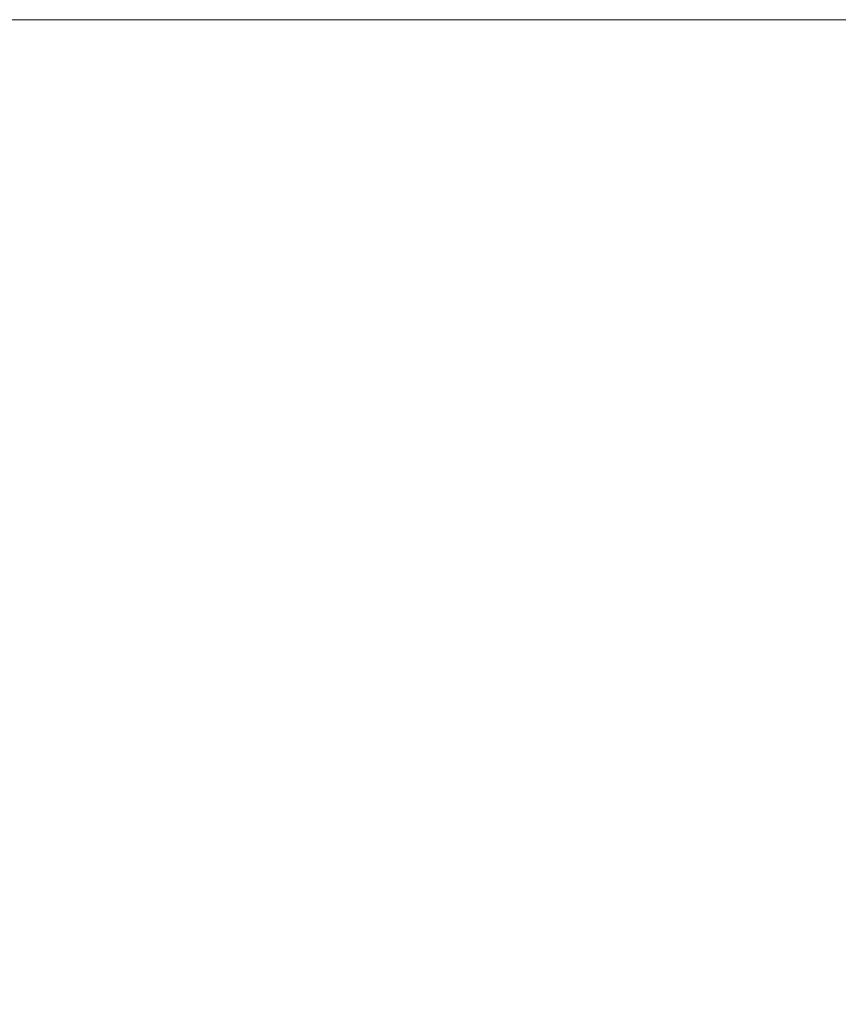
# Model space of a CAD drawing. Header units: centimetres. Extents: x -26.3 to 27.5, y 4.8 to 73.5.
# Tile 220 of 256: x -8.1201 to -8.1036, y 6.5803 to 6.6002. Entities that reach past the tile are written whole.
import ezdxf

# ---------------------------------------------------------------- set-up
doc = ezdxf.new("R2010")
doc.units = ezdxf.units.CM
doc.header["$LTSCALE"] = 2.54
doc.layers.add('Lucido design-1', color=7, linetype='Continuous')

# ---------------------------------------------------------------- blocks, each defined once
blk = doc.blocks.new('Gruppo-3-1')
at = {"color": 7, "linetype": 'Continuous', "lineweight": 9}
for points, invisible_edges in [([(27.113463, 6.600165, -1479.111764), (27.113463, 6.600212, -1479.114839), (-25.986537, 6.600212, -1479.114839), (-25.986537, 6.600165, -1479.111764)], 8), ([(-25.986537, 6.600212, -1479.114839), (9.213463, 6.600212, -1479.314839), (-8.086537, 6.600212, -1479.314839)], 9), ([(-8.086537, 6.600212, -1479.314839), (-8.087627, 6.600212, -1479.314842), (-25.986537, 6.600212, -1479.114839)], 10), ([(9.213463, 6.600212, -1479.314839), (-25.986537, 6.600212, -1479.114839), (27.113463, 6.600212, -1479.114839)], 9), ([(-8.087627, 6.600212, -1479.314842), (-8.092947, 6.600212, -1479.314976), (-8.095487, 6.600212, -1479.315039), (-25.986537, 6.600212, -1479.114839)], 12), ([(-8.095487, 6.600212, -1479.315039), (-8.099349, 6.600212, -1479.315291), (-8.103637, 6.600212, -1479.315571), (-25.986537, 6.600212, -1479.114839)], 12), ([(-8.103637, 6.600212, -1479.315571), (-8.111765, 6.600212, -1479.316436), (-25.986537, 6.600212, -1479.114839)], 10), ([(-8.111765, 6.600212, -1479.316436), (-8.119859, 6.600212, -1479.317634), (-25.986537, 6.600212, -1479.114839)], 10), ([(-8.119859, 6.600212, -1479.317634), (-8.127904, 6.600212, -1479.319164), (-25.986537, 6.600212, -1479.114839)], 10), ([(27.113463, 6.600165, -1515.211764), (27.113463, 6.600212, -1515.214839), (-25.986537, 6.600212, -1515.214839), (-25.986537, 6.600165, -1515.211764)], 8), ([(-25.986537, 6.600212, -1515.214839), (-8.087627, 6.600212, -1515.414842), (-8.092947, 6.600212, -1515.414976)], 9), ([(-25.986537, 6.600212, -1515.214839), (9.213463, 6.600212, -1515.414839), (-8.086537, 6.600212, -1515.414839)], 9), ([(-8.086537, 6.600212, -1515.414839), (-8.087627, 6.600212, -1515.414842), (-25.986537, 6.600212, -1515.214839)], 10), ([(9.213463, 6.600212, -1515.414839), (-25.986537, 6.600212, -1515.214839), (27.113463, 6.600212, -1515.214839)], 9), ([(-8.092947, 6.600212, -1515.414976), (-8.095487, 6.600212, -1515.415039), (-25.986537, 6.600212, -1515.214839)], 10), ([(-8.095487, 6.600212, -1515.415039), (-8.099349, 6.600212, -1515.415291), (-8.103637, 6.600212, -1515.415571), (-25.986537, 6.600212, -1515.214839)], 12), ([(-8.103637, 6.600212, -1515.415571), (-8.111765, 6.600212, -1515.416436), (-25.986537, 6.600212, -1515.214839)], 10), ([(-8.111765, 6.600212, -1515.416436), (-8.119859, 6.600212, -1515.417634), (-25.986537, 6.600212, -1515.214839)], 10), ([(-8.119859, 6.600212, -1515.417634), (-8.127904, 6.600212, -1515.419164), (-25.986537, 6.600212, -1515.214839)], 10), ([(-25.986537, 6.600165, -1479.111764), (-25.986537, 6.600098, -1479.110478), (27.113463, 6.600098, -1479.110478), (27.113463, 6.600165, -1479.111764)], 10), ([(-25.986537, 6.600165, -1515.211764), (-25.986537, 6.600098, -1515.210478), (27.113463, 6.600098, -1515.210478), (27.113463, 6.600165, -1515.211764)], 10), ([(27.113463, 6.599951, -1479.107619), (27.113463, 6.600098, -1479.110478), (-25.986537, 6.600098, -1479.110478), (-25.986537, 6.599951, -1479.107619)], 10), ([(27.113463, 6.599951, -1515.207619), (27.113463, 6.600098, -1515.210478), (-25.986537, 6.600098, -1515.210478), (-25.986537, 6.599951, -1515.207619)], 10), ([(-8.117935, 6.600158, -1479.320633), (-8.124144, 6.600158, -1479.321739), (-8.127904, 6.600212, -1479.319164), (-8.119859, 6.600212, -1479.317634)], 11), ([(-8.117935, 6.600158, -1515.420633), (-8.124144, 6.600158, -1515.421739), (-8.127904, 6.600212, -1515.419164), (-8.119859, 6.600212, -1515.417634)], 11), ([(-8.117414, 6.599998, -1479.323859), (-8.123519, 6.599998, -1479.324947), (-8.124144, 6.600158, -1479.321739), (-8.117935, 6.600158, -1479.320633)], 15), ([(-8.117414, 6.599998, -1515.423859), (-8.123519, 6.599998, -1515.424947), (-8.124144, 6.600158, -1515.421739), (-8.117935, 6.600158, -1515.420633)], 15), ([(-8.111694, 6.600158, -1479.319726), (-8.117935, 6.600158, -1479.320633), (-8.119859, 6.600212, -1479.317634), (-8.111765, 6.600212, -1479.316436)], 11), ([(-8.111694, 6.600158, -1515.419726), (-8.117935, 6.600158, -1515.420633), (-8.119859, 6.600212, -1515.417634), (-8.111765, 6.600212, -1515.416436)], 11), ([(-8.111276, 6.599998, -1479.322968), (-8.117414, 6.599998, -1479.323859), (-8.117935, 6.600158, -1479.320633), (-8.111694, 6.600158, -1479.319726)], 15), ([(-8.111276, 6.599998, -1515.422968), (-8.117414, 6.599998, -1515.423859), (-8.117935, 6.600158, -1515.420633), (-8.111694, 6.600158, -1515.419726)], 15), ([(-8.105428, 6.600158, -1479.31902), (-8.111694, 6.600158, -1479.319726), (-8.111765, 6.600212, -1479.316436), (-8.103637, 6.600212, -1479.315571)], 11), ([(-8.105428, 6.600158, -1515.41902), (-8.111694, 6.600158, -1515.419726), (-8.111765, 6.600212, -1515.416436), (-8.103637, 6.600212, -1515.415571)], 11), ([(-8.105114, 6.599998, -1479.322273), (-8.111276, 6.599998, -1479.322968), (-8.111694, 6.600158, -1479.319726), (-8.105428, 6.600158, -1479.31902)], 15), ([(-8.105114, 6.599998, -1515.422273), (-8.111276, 6.599998, -1515.422968), (-8.111694, 6.600158, -1515.419726), (-8.105428, 6.600158, -1515.41902)], 15), ([(-8.099142, 6.600158, -1479.318515), (-8.105428, 6.600158, -1479.31902), (-8.103637, 6.600212, -1479.315571), (-8.099349, 6.600212, -1479.315291)], 11), ([(-8.099142, 6.600158, -1515.418515), (-8.105428, 6.600158, -1515.41902), (-8.103637, 6.600212, -1515.415571), (-8.099349, 6.600212, -1515.415291)], 11), ([(-8.098932, 6.599998, -1479.321777), (-8.105114, 6.599998, -1479.322273), (-8.105428, 6.600158, -1479.31902), (-8.099142, 6.600158, -1479.318515)], 15), ([(-8.098932, 6.599998, -1515.421777), (-8.105114, 6.599998, -1515.422273), (-8.105428, 6.600158, -1515.41902), (-8.099142, 6.600158, -1515.418515)], 15), ([(-25.986537, 6.599951, -1479.107619), (-25.986537, 6.599812, -1479.106125), (27.113463, 6.599812, -1479.106125), (27.113463, 6.599951, -1479.107619)], 10), ([(-25.986537, 6.599951, -1515.207619), (-25.986537, 6.599812, -1515.206125), (27.113463, 6.599812, -1515.206125), (27.113463, 6.599951, -1515.207619)], 10), ([(-8.116893, 6.59973, -1479.327079), (-8.122895, 6.59973, -1479.328148), (-8.123519, 6.599998, -1479.324947), (-8.117414, 6.599998, -1479.323859)], 15), ([(-8.116893, 6.59973, -1515.427079), (-8.122895, 6.59973, -1515.428148), (-8.123519, 6.599998, -1515.424947), (-8.117414, 6.599998, -1515.423859)], 15), ([(-8.110859, 6.59973, -1479.326202), (-8.116893, 6.59973, -1479.327079), (-8.117414, 6.599998, -1479.323859), (-8.111276, 6.599998, -1479.322968)], 15), ([(-8.110859, 6.59973, -1515.426202), (-8.116893, 6.59973, -1515.427079), (-8.117414, 6.599998, -1515.423859), (-8.111276, 6.599998, -1515.422968)], 15), ([(-8.104801, 6.59973, -1479.32552), (-8.110859, 6.59973, -1479.326202), (-8.111276, 6.599998, -1479.322968), (-8.105114, 6.599998, -1479.322273)], 15), ([(-8.104801, 6.59973, -1515.42552), (-8.110859, 6.59973, -1515.426202), (-8.111276, 6.599998, -1515.422968), (-8.105114, 6.599998, -1515.422273)], 15), ([(-8.098723, 6.59973, -1479.325032), (-8.104801, 6.59973, -1479.32552), (-8.105114, 6.599998, -1479.322273), (-8.098932, 6.599998, -1479.321777)], 15), ([(-8.098723, 6.59973, -1515.425032), (-8.104801, 6.59973, -1515.42552), (-8.105114, 6.599998, -1515.422273), (-8.098932, 6.599998, -1515.421777)], 15), ([(27.113463, 6.599565, -1479.103482), (27.113463, 6.599812, -1479.106125), (-25.986537, 6.599812, -1479.106125), (-25.986537, 6.599565, -1479.103482)], 10), ([(27.113463, 6.599565, -1515.203482), (27.113463, 6.599812, -1515.206125), (-25.986537, 6.599812, -1515.206125), (-25.986537, 6.599565, -1515.203482)], 10), ([(-8.116374, 6.599356, -1479.330288), (-8.122274, 6.599356, -1479.331339), (-8.122895, 6.59973, -1479.328148), (-8.116893, 6.59973, -1479.327079)], 15), ([(-8.116374, 6.599356, -1515.430288), (-8.122274, 6.599356, -1515.431339), (-8.122895, 6.59973, -1515.428148), (-8.116893, 6.59973, -1515.427079)], 15), ([(-8.110444, 6.599356, -1479.329426), (-8.116374, 6.599356, -1479.330288), (-8.116893, 6.59973, -1479.327079), (-8.110859, 6.59973, -1479.326202)], 15), ([(-8.110444, 6.599356, -1515.429426), (-8.116374, 6.599356, -1515.430288), (-8.116893, 6.59973, -1515.427079), (-8.110859, 6.59973, -1515.426202)], 15), ([(-8.104489, 6.599356, -1479.328755), (-8.110444, 6.599356, -1479.329426), (-8.110859, 6.59973, -1479.326202), (-8.104801, 6.59973, -1479.32552)], 15), ([(-8.104489, 6.599356, -1515.428755), (-8.110444, 6.599356, -1515.429426), (-8.110859, 6.59973, -1515.426202), (-8.104801, 6.59973, -1515.42552)], 15), ([(-8.098515, 6.599356, -1479.328276), (-8.104489, 6.599356, -1479.328755), (-8.104801, 6.59973, -1479.32552), (-8.098723, 6.59973, -1479.325032)], 15), ([(-8.098515, 6.599356, -1515.428276), (-8.104489, 6.599356, -1515.428755), (-8.104801, 6.59973, -1515.42552), (-8.098723, 6.59973, -1515.425032)], 15), ([(-25.986537, 6.599565, -1479.103482), (-25.986537, 6.599336, -1479.101789), (27.113463, 6.599336, -1479.101789), (27.113463, 6.599565, -1479.103482)], 10), ([(-25.986537, 6.599565, -1515.203482), (-25.986537, 6.599336, -1515.201789), (27.113463, 6.599336, -1515.201789), (27.113463, 6.599565, -1515.203482)], 10), ([(27.113463, 6.599007, -1479.099361), (27.113463, 6.599336, -1479.101789), (-25.986537, 6.599336, -1479.101789), (-25.986537, 6.599007, -1479.099361)], 10), ([(27.113463, 6.599007, -1515.199361), (27.113463, 6.599336, -1515.201789), (-25.986537, 6.599336, -1515.201789), (-25.986537, 6.599007, -1515.199361)], 10), ([(-8.115858, 6.598876, -1479.333483), (-8.121655, 6.598876, -1479.334516), (-8.122274, 6.599356, -1479.331339), (-8.116374, 6.599356, -1479.330288)], 15), ([(-8.115858, 6.598876, -1515.433483), (-8.121655, 6.598876, -1515.434516), (-8.122274, 6.599356, -1515.431339), (-8.116374, 6.599356, -1515.430288)], 15), ([(-8.11003, 6.598876, -1479.332637), (-8.115858, 6.598876, -1479.333483), (-8.116374, 6.599356, -1479.330288), (-8.110444, 6.599356, -1479.329426)], 15), ([(-8.11003, 6.598876, -1515.432637), (-8.115858, 6.598876, -1515.433483), (-8.116374, 6.599356, -1515.430288), (-8.110444, 6.599356, -1515.429426)], 15), ([(-8.104178, 6.598876, -1479.331977), (-8.11003, 6.598876, -1479.332637), (-8.110444, 6.599356, -1479.329426), (-8.104489, 6.599356, -1479.328755)], 15), ([(-8.104178, 6.598876, -1515.431977), (-8.11003, 6.598876, -1515.432637), (-8.110444, 6.599356, -1515.429426), (-8.104489, 6.599356, -1515.428755)], 15), ([(-8.098308, 6.598876, -1479.331506), (-8.104178, 6.598876, -1479.331977), (-8.104489, 6.599356, -1479.328755), (-8.098515, 6.599356, -1479.328276)], 15), ([(-8.098308, 6.598876, -1515.431506), (-8.104178, 6.598876, -1515.431977), (-8.104489, 6.599356, -1515.428755), (-8.098515, 6.599356, -1515.428276)], 15), ([(-25.986537, 6.599007, -1479.099361), (-25.986537, 6.598672, -1479.097478), (27.113463, 6.598672, -1479.097478), (27.113463, 6.599007, -1479.099361)], 10), ([(-25.986537, 6.599007, -1515.199361), (-25.986537, 6.598672, -1515.197478), (27.113463, 6.598672, -1515.197478), (27.113463, 6.599007, -1515.199361)], 10), ([(-8.115344, 6.598291, -1479.336662), (-8.12104, 6.598291, -1479.337676), (-8.121655, 6.598876, -1479.334516), (-8.115858, 6.598876, -1479.333483)], 15), ([(-8.115344, 6.598291, -1515.436662), (-8.12104, 6.598291, -1515.437676), (-8.121655, 6.598876, -1515.434516), (-8.115858, 6.598876, -1515.433483)], 15), ([(-8.109618, 6.598291, -1479.33583), (-8.115344, 6.598291, -1479.336662), (-8.115858, 6.598876, -1479.333483), (-8.11003, 6.598876, -1479.332637)], 15), ([(-8.109618, 6.598291, -1515.43583), (-8.115344, 6.598291, -1515.436662), (-8.115858, 6.598876, -1515.433483), (-8.11003, 6.598876, -1515.432637)], 15), ([(-8.103869, 6.598291, -1479.335182), (-8.109618, 6.598291, -1479.33583), (-8.11003, 6.598876, -1479.332637), (-8.104178, 6.598876, -1479.331977)], 15), ([(-8.103869, 6.598291, -1515.435182), (-8.109618, 6.598291, -1515.43583), (-8.11003, 6.598876, -1515.432637), (-8.104178, 6.598876, -1515.431977)], 15), ([(-8.098101, 6.598291, -1479.334719), (-8.103869, 6.598291, -1479.335182), (-8.104178, 6.598876, -1479.331977), (-8.098308, 6.598876, -1479.331506)], 15), ([(-8.098101, 6.598291, -1515.434719), (-8.103869, 6.598291, -1515.435182), (-8.104178, 6.598876, -1515.431977), (-8.098308, 6.598876, -1515.431506)], 15), ([(27.113463, 6.598277, -1479.095264), (27.113463, 6.598672, -1479.097478), (-25.986537, 6.598672, -1479.097478), (-25.986537, 6.598277, -1479.095264)], 10), ([(27.113463, 6.598277, -1515.195264), (27.113463, 6.598672, -1515.197478), (-25.986537, 6.598672, -1515.197478), (-25.986537, 6.598277, -1515.195264)], 10), ([(-8.114833, 6.5976, -1479.339819), (-8.120428, 6.5976, -1479.340816), (-8.12104, 6.598291, -1479.337676), (-8.115344, 6.598291, -1479.336662)], 15), ([(-8.114833, 6.5976, -1515.439819), (-8.120428, 6.5976, -1515.440816), (-8.12104, 6.598291, -1515.437676), (-8.115344, 6.598291, -1515.436662)], 15), ([(-8.109209, 6.5976, -1479.339002), (-8.114833, 6.5976, -1479.339819), (-8.115344, 6.598291, -1479.336662), (-8.109618, 6.598291, -1479.33583)], 15), ([(-8.109209, 6.5976, -1515.439002), (-8.114833, 6.5976, -1515.439819), (-8.115344, 6.598291, -1515.436662), (-8.109618, 6.598291, -1515.43583)], 15), ([(-8.103562, 6.5976, -1479.338366), (-8.109209, 6.5976, -1479.339002), (-8.109618, 6.598291, -1479.33583), (-8.103869, 6.598291, -1479.335182)], 15), ([(-8.103562, 6.5976, -1515.438366), (-8.109209, 6.5976, -1515.439002), (-8.109618, 6.598291, -1515.43583), (-8.103869, 6.598291, -1515.435182)], 15), ([(-8.097897, 6.5976, -1479.337911), (-8.103562, 6.5976, -1479.338366), (-8.103869, 6.598291, -1479.335182), (-8.098101, 6.598291, -1479.334719)], 15), ([(-8.097897, 6.5976, -1515.437911), (-8.103562, 6.5976, -1515.438366), (-8.103869, 6.598291, -1515.435182), (-8.098101, 6.598291, -1515.434719)], 15), ([(-25.986537, 6.598277, -1479.095264), (-25.986537, 6.59782, -1479.0932), (27.113463, 6.59782, -1479.0932), (27.113463, 6.598277, -1479.095264)], 10), ([(-25.986537, 6.598277, -1515.195264), (-25.986537, 6.59782, -1515.1932), (27.113463, 6.59782, -1515.1932), (27.113463, 6.598277, -1515.195264)], 10), ([(27.113463, 6.597377, -1479.091197), (27.113463, 6.59782, -1479.0932), (-25.986537, 6.59782, -1479.0932), (-25.986537, 6.597377, -1479.091197)], 10), ([(27.113463, 6.597377, -1515.191197), (27.113463, 6.59782, -1515.1932), (-25.986537, 6.59782, -1515.1932), (-25.986537, 6.597377, -1515.191197)], 10), ([(-8.119822, 6.596805, -1479.343932), (-8.125282, 6.596805, -1479.345086), (-8.125989, 6.5976, -1479.341992), (-8.120428, 6.5976, -1479.340816)], 15), ([(-8.119822, 6.596805, -1515.443932), (-8.125282, 6.596805, -1515.445086), (-8.125989, 6.5976, -1515.441992), (-8.120428, 6.5976, -1515.440816)], 15), ([(-8.114327, 6.596805, -1479.342953), (-8.119822, 6.596805, -1479.343932), (-8.120428, 6.5976, -1479.340816), (-8.114833, 6.5976, -1479.339819)], 15), ([(-8.114327, 6.596805, -1515.442953), (-8.119822, 6.596805, -1515.443932), (-8.120428, 6.5976, -1515.440816), (-8.114833, 6.5976, -1515.439819)], 15), ([(-8.108803, 6.596805, -1479.34215), (-8.114327, 6.596805, -1479.342953), (-8.114833, 6.5976, -1479.339819), (-8.109209, 6.5976, -1479.339002)], 15), ([(-8.108803, 6.596805, -1515.44215), (-8.114327, 6.596805, -1515.442953), (-8.114833, 6.5976, -1515.439819), (-8.109209, 6.5976, -1515.439002)], 15), ([(-8.103257, 6.596805, -1479.341525), (-8.108803, 6.596805, -1479.34215), (-8.109209, 6.5976, -1479.339002), (-8.103562, 6.5976, -1479.338366)], 15), ([(-8.103257, 6.596805, -1515.441525), (-8.108803, 6.596805, -1515.44215), (-8.109209, 6.5976, -1515.439002), (-8.103562, 6.5976, -1515.438366)], 15), ([(-25.986537, 6.597377, -1479.091197), (-25.986537, 6.596784, -1479.088963), (27.113463, 6.596784, -1479.088963), (27.113463, 6.597377, -1479.091197)], 10), ([(-25.986537, 6.597377, -1515.191197), (-25.986537, 6.596784, -1515.188963), (27.113463, 6.596784, -1515.188963), (27.113463, 6.597377, -1515.191197)], 10), ([(27.113463, 6.596307, -1479.087167), (27.113463, 6.596784, -1479.088963), (-25.986537, 6.596784, -1479.088963), (-25.986537, 6.596307, -1479.087167)], 10), ([(27.113463, 6.596307, -1515.187167), (27.113463, 6.596784, -1515.188963), (-25.986537, 6.596784, -1515.188963), (-25.986537, 6.596307, -1515.187167)], 10), ([(-8.11922, 6.595906, -1479.34702), (-8.124582, 6.595906, -1479.348154), (-8.125282, 6.596805, -1479.345086), (-8.119822, 6.596805, -1479.343932)], 15), ([(-8.11922, 6.595906, -1515.44702), (-8.124582, 6.595906, -1515.448154), (-8.125282, 6.596805, -1515.445086), (-8.119822, 6.596805, -1515.443932)], 15), ([(-8.113824, 6.595906, -1479.346059), (-8.11922, 6.595906, -1479.34702), (-8.119822, 6.596805, -1479.343932), (-8.114327, 6.596805, -1479.342953)], 15), ([(-8.113824, 6.595906, -1515.446059), (-8.11922, 6.595906, -1515.44702), (-8.119822, 6.596805, -1515.443932), (-8.114327, 6.596805, -1515.442953)], 15), ([(-8.108401, 6.595906, -1479.345271), (-8.113824, 6.595906, -1479.346059), (-8.114327, 6.596805, -1479.342953), (-8.108803, 6.596805, -1479.34215)], 15), ([(-8.108401, 6.595906, -1515.445271), (-8.113824, 6.595906, -1515.446059), (-8.114327, 6.596805, -1515.442953), (-8.108803, 6.596805, -1515.44215)], 15), ([(-8.102955, 6.595906, -1479.344658), (-8.108401, 6.595906, -1479.345271), (-8.108803, 6.596805, -1479.34215), (-8.103257, 6.596805, -1479.341525)], 15), ([(-8.102955, 6.595906, -1515.444658), (-8.108401, 6.595906, -1515.445271), (-8.108803, 6.596805, -1515.44215), (-8.103257, 6.596805, -1515.441525)], 15), ([(-25.986537, 6.596307, -1479.087167), (-25.986537, 6.595564, -1479.084775), (27.113463, 6.595564, -1479.084775), (27.113463, 6.596307, -1479.087167)], 10), ([(-25.986537, 6.596307, -1515.187167), (-25.986537, 6.595564, -1515.184775), (27.113463, 6.595564, -1515.184775), (27.113463, 6.596307, -1515.187167)], 10), ([(-8.118625, 6.594905, -1479.350078), (-8.123889, 6.594905, -1479.351191), (-8.124582, 6.595906, -1479.348154), (-8.11922, 6.595906, -1479.34702)], 15), ([(-8.118625, 6.594905, -1515.450078), (-8.123889, 6.594905, -1515.451191), (-8.124582, 6.595906, -1515.448154), (-8.11922, 6.595906, -1515.44702)], 15), ([(-8.113327, 6.594905, -1479.349135), (-8.118625, 6.594905, -1479.350078), (-8.11922, 6.595906, -1479.34702), (-8.113824, 6.595906, -1479.346059)], 15), ([(-8.113327, 6.594905, -1515.449135), (-8.118625, 6.594905, -1515.450078), (-8.11922, 6.595906, -1515.44702), (-8.113824, 6.595906, -1515.446059)], 15), ([(-8.108002, 6.594905, -1479.348361), (-8.113327, 6.594905, -1479.349135), (-8.113824, 6.595906, -1479.346059), (-8.108401, 6.595906, -1479.345271)], 15), ([(-8.108002, 6.594905, -1515.448361), (-8.113327, 6.594905, -1515.449135), (-8.113824, 6.595906, -1515.446059), (-8.108401, 6.595906, -1515.445271)], 15), ([(-8.102655, 6.594905, -1479.347759), (-8.108002, 6.594905, -1479.348361), (-8.108401, 6.595906, -1479.345271), (-8.102955, 6.595906, -1479.344658)], 15), ([(-8.102655, 6.594905, -1515.447759), (-8.108002, 6.594905, -1515.448361), (-8.108401, 6.595906, -1515.445271), (-8.102955, 6.595906, -1515.444658)], 15), ([(27.113463, 6.595069, -1479.083182), (27.113463, 6.595564, -1479.084775), (-25.986537, 6.595564, -1479.084775), (-25.986537, 6.595069, -1479.083182)], 10), ([(27.113463, 6.595069, -1515.183182), (27.113463, 6.595564, -1515.184775), (-25.986537, 6.595564, -1515.184775), (-25.986537, 6.595069, -1515.183182)], 10), ([(-25.986537, 6.595069, -1479.083182), (-25.986537, 6.594162, -1479.080644), (27.113463, 6.594162, -1479.080644), (27.113463, 6.595069, -1479.083182)], 10), ([(-25.986537, 6.595069, -1515.183182), (-25.986537, 6.594162, -1515.180644), (27.113463, 6.594162, -1515.180644), (27.113463, 6.595069, -1515.183182)], 10), ([(-8.118036, 6.593803, -1479.353103), (-8.123203, 6.593803, -1479.354195), (-8.123889, 6.594905, -1479.351191), (-8.118625, 6.594905, -1479.350078)], 15), ([(-8.118036, 6.593803, -1515.453103), (-8.123203, 6.593803, -1515.454195), (-8.123889, 6.594905, -1515.451191), (-8.118625, 6.594905, -1515.450078)], 15), ([(-8.112835, 6.593803, -1479.352176), (-8.118036, 6.593803, -1479.353103), (-8.118625, 6.594905, -1479.350078), (-8.113327, 6.594905, -1479.349135)], 15), ([(-8.112835, 6.593803, -1515.452176), (-8.118036, 6.593803, -1515.453103), (-8.118625, 6.594905, -1515.450078), (-8.113327, 6.594905, -1515.449135)], 15), ([(-8.107608, 6.593803, -1479.351417), (-8.112835, 6.593803, -1479.352176), (-8.113327, 6.594905, -1479.349135), (-8.108002, 6.594905, -1479.348361)], 15), ([(-8.107608, 6.593803, -1515.451417), (-8.112835, 6.593803, -1515.452176), (-8.113327, 6.594905, -1515.449135), (-8.108002, 6.594905, -1515.448361)], 15), ([(-8.10236, 6.593803, -1479.350825), (-8.107608, 6.593803, -1479.351417), (-8.108002, 6.594905, -1479.348361), (-8.102655, 6.594905, -1479.347759)], 15), ([(-8.10236, 6.593803, -1515.450825), (-8.107608, 6.593803, -1515.451417), (-8.108002, 6.594905, -1515.448361), (-8.102655, 6.594905, -1515.447759)], 15), ([(27.113463, 6.593664, -1479.079249), (27.113463, 6.594162, -1479.080644), (-25.986537, 6.594162, -1479.080644), (-25.986537, 6.593664, -1479.079249)], 10), ([(27.113463, 6.593664, -1515.179249), (27.113463, 6.594162, -1515.180644), (-25.986537, 6.594162, -1515.180644), (-25.986537, 6.593664, -1515.179249)], 10), ([(-8.117454, 6.5926, -1479.35609), (-8.122526, 6.5926, -1479.357162), (-8.123203, 6.593803, -1479.354195), (-8.118036, 6.593803, -1479.353103)], 15), ([(-8.117454, 6.5926, -1515.45609), (-8.122526, 6.5926, -1515.457162), (-8.123203, 6.593803, -1515.454195), (-8.118036, 6.593803, -1515.453103)], 15), ([(-8.11235, 6.5926, -1479.35518), (-8.117454, 6.5926, -1479.35609), (-8.118036, 6.593803, -1479.353103), (-8.112835, 6.593803, -1479.352176)], 15), ([(-8.11235, 6.5926, -1515.45518), (-8.117454, 6.5926, -1515.45609), (-8.118036, 6.593803, -1515.453103), (-8.112835, 6.593803, -1515.452176)], 15), ([(-8.107219, 6.5926, -1479.354435), (-8.11235, 6.5926, -1479.35518), (-8.112835, 6.593803, -1479.352176), (-8.107608, 6.593803, -1479.351417)], 15), ([(-8.107219, 6.5926, -1515.454435), (-8.11235, 6.5926, -1515.45518), (-8.112835, 6.593803, -1515.452176), (-8.107608, 6.593803, -1515.451417)], 15), ([(-8.102067, 6.5926, -1479.353855), (-8.107219, 6.5926, -1479.354435), (-8.107608, 6.593803, -1479.351417), (-8.10236, 6.593803, -1479.350825)], 15), ([(-8.102067, 6.5926, -1515.453855), (-8.107219, 6.5926, -1515.454435), (-8.107608, 6.593803, -1515.451417), (-8.10236, 6.593803, -1515.450825)], 15), ([(-25.986537, 6.593664, -1479.079249), (-25.986537, 6.592583, -1479.076578), (27.113463, 6.592583, -1479.076578), (27.113463, 6.593664, -1479.079249)], 10), ([(-25.986537, 6.593664, -1515.179249), (-25.986537, 6.592583, -1515.176578), (27.113463, 6.592583, -1515.176578), (27.113463, 6.593664, -1515.179249)], 10), ([(27.113463, 6.592095, -1479.075374), (27.113463, 6.592583, -1479.076578), (-25.986537, 6.592583, -1479.076578), (-25.986537, 6.592095, -1479.075374)], 10), ([(27.113463, 6.592095, -1515.175374), (27.113463, 6.592583, -1515.176578), (-25.986537, 6.592583, -1515.176578), (-25.986537, 6.592095, -1515.175374)], 10), ([(-8.11688, 6.591298, -1479.359037), (-8.121858, 6.591298, -1479.360089), (-8.122526, 6.5926, -1479.357162), (-8.117454, 6.5926, -1479.35609)], 15), ([(-8.11688, 6.591298, -1515.459037), (-8.121858, 6.591298, -1515.460089), (-8.122526, 6.5926, -1515.457162), (-8.117454, 6.5926, -1515.45609)], 15), ([(-8.111871, 6.591298, -1479.358144), (-8.11688, 6.591298, -1479.359037), (-8.117454, 6.5926, -1479.35609), (-8.11235, 6.5926, -1479.35518)], 15), ([(-8.111871, 6.591298, -1515.458144), (-8.11688, 6.591298, -1515.459037), (-8.117454, 6.5926, -1515.45609), (-8.11235, 6.5926, -1515.45518)], 15), ([(-8.106835, 6.591298, -1479.357413), (-8.111871, 6.591298, -1479.358144), (-8.11235, 6.5926, -1479.35518), (-8.107219, 6.5926, -1479.354435)], 15), ([(-8.106835, 6.591298, -1515.457413), (-8.111871, 6.591298, -1515.458144), (-8.11235, 6.5926, -1515.45518), (-8.107219, 6.5926, -1515.454435)], 15), ([(-8.101779, 6.591298, -1479.356843), (-8.106835, 6.591298, -1479.357413), (-8.107219, 6.5926, -1479.354435), (-8.102067, 6.5926, -1479.353855)], 15), ([(-8.101779, 6.591298, -1515.456843), (-8.106835, 6.591298, -1515.457413), (-8.107219, 6.5926, -1515.454435), (-8.102067, 6.5926, -1515.453855)], 15), ([(-25.986537, 6.592095, -1479.075374), (-25.986537, 6.590827, -1479.072584), (27.113463, 6.590827, -1479.072584), (27.113463, 6.592095, -1479.075374)], 10), ([(-25.986537, 6.592095, -1515.175374), (-25.986537, 6.590827, -1515.172584), (27.113463, 6.590827, -1515.172584), (27.113463, 6.592095, -1515.175374)], 10), ([(-8.116314, 6.589899, -1479.36194), (-8.1212, 6.589899, -1479.362973), (-8.121858, 6.591298, -1479.360089), (-8.11688, 6.591298, -1479.359037)], 15), ([(-8.116314, 6.589899, -1515.46194), (-8.1212, 6.589899, -1515.462973), (-8.121858, 6.591298, -1515.460089), (-8.11688, 6.591298, -1515.459037)], 15), ([(-8.111398, 6.589899, -1479.361065), (-8.116314, 6.589899, -1479.36194), (-8.11688, 6.591298, -1479.359037), (-8.111871, 6.591298, -1479.358144)], 15), ([(-8.111398, 6.589899, -1515.461065), (-8.116314, 6.589899, -1515.46194), (-8.11688, 6.591298, -1515.459037), (-8.111871, 6.591298, -1515.458144)], 15), ([(-8.106457, 6.589899, -1479.360347), (-8.111398, 6.589899, -1479.361065), (-8.111871, 6.591298, -1479.358144), (-8.106835, 6.591298, -1479.357413)], 15), ([(-8.106457, 6.589899, -1515.460347), (-8.111398, 6.589899, -1515.461065), (-8.111871, 6.591298, -1515.458144), (-8.106835, 6.591298, -1515.457413)], 15), ([(-8.101495, 6.589899, -1479.359788), (-8.106457, 6.589899, -1479.360347), (-8.106835, 6.591298, -1479.357413), (-8.101779, 6.591298, -1479.356843)], 15), ([(-8.101495, 6.589899, -1515.459788), (-8.106457, 6.589899, -1515.460347), (-8.106835, 6.591298, -1515.457413), (-8.101779, 6.591298, -1515.456843)], 15), ([(27.113463, 6.590364, -1479.071565), (27.113463, 6.590827, -1479.072584), (-25.986537, 6.590827, -1479.072584), (-25.986537, 6.590364, -1479.071565)], 10), ([(27.113463, 6.590364, -1515.171565), (27.113463, 6.590827, -1515.172584), (-25.986537, 6.590827, -1515.172584), (-25.986537, 6.590364, -1515.171565)], 10), ([(-25.986537, 6.590364, -1479.071565), (-25.986537, 6.588899, -1479.068671), (27.113463, 6.588899, -1479.068671), (27.113463, 6.590364, -1479.071565)], 10), ([(-25.986537, 6.590364, -1515.171565), (-25.986537, 6.588899, -1515.168671), (27.113463, 6.588899, -1515.168671), (27.113463, 6.590364, -1515.171565)], 10), ([(-8.115758, 6.588404, -1479.364798), (-8.120552, 6.588404, -1479.365811), (-8.1212, 6.589899, -1479.362973), (-8.116314, 6.589899, -1479.36194)], 15), ([(-8.115758, 6.588404, -1515.464798), (-8.120552, 6.588404, -1515.465811), (-8.1212, 6.589899, -1515.462973), (-8.116314, 6.589899, -1515.46194)], 15), ([(-8.110934, 6.588404, -1479.363938), (-8.115758, 6.588404, -1479.364798), (-8.116314, 6.589899, -1479.36194), (-8.111398, 6.589899, -1479.361065)], 15), ([(-8.110934, 6.588404, -1515.463938), (-8.115758, 6.588404, -1515.464798), (-8.116314, 6.589899, -1515.46194), (-8.111398, 6.589899, -1515.461065)], 15), ([(-8.106085, 6.588404, -1479.363234), (-8.110934, 6.588404, -1479.363938), (-8.111398, 6.589899, -1479.361065), (-8.106457, 6.589899, -1479.360347)], 15), ([(-8.106085, 6.588404, -1515.463234), (-8.110934, 6.588404, -1515.463938), (-8.111398, 6.589899, -1515.461065), (-8.106457, 6.589899, -1515.460347)], 15), ([(-8.101216, 6.588404, -1479.362685), (-8.106085, 6.588404, -1479.363234), (-8.106457, 6.589899, -1479.360347), (-8.101495, 6.589899, -1479.359788)], 15), ([(-8.101216, 6.588404, -1515.462685), (-8.106085, 6.588404, -1515.463234), (-8.106457, 6.589899, -1515.460347), (-8.101495, 6.589899, -1515.459788)], 15), ([(27.113463, 6.588473, -1479.067827), (27.113463, 6.588899, -1479.068671), (-25.986537, 6.588899, -1479.068671), (-25.986537, 6.588473, -1479.067827)], 10), ([(27.113463, 6.588473, -1515.167827), (27.113463, 6.588899, -1515.168671), (-25.986537, 6.588899, -1515.168671), (-25.986537, 6.588473, -1515.167827)], 10), ([(-25.986537, 6.588473, -1479.067827), (-25.986537, 6.586803, -1479.064845), (27.113463, 6.586803, -1479.064845), (27.113463, 6.588473, -1479.067827)], 10), ([(-25.986537, 6.588473, -1515.167827), (-25.986537, 6.586803, -1515.164845), (27.113463, 6.586803, -1515.164845), (27.113463, 6.588473, -1515.167827)], 10), ([(-8.119916, 6.586815, -1479.3686), (-8.124586, 6.586815, -1479.369745), (-8.125311, 6.588404, -1479.366978), (-8.120552, 6.588404, -1479.365811)], 15), ([(-8.119916, 6.586815, -1515.4686), (-8.124586, 6.586815, -1515.469745), (-8.125311, 6.588404, -1515.466978), (-8.120552, 6.588404, -1515.465811)], 15), ([(-8.115211, 6.586815, -1479.367605), (-8.119916, 6.586815, -1479.3686), (-8.120552, 6.588404, -1479.365811), (-8.115758, 6.588404, -1479.364798)], 15), ([(-8.115211, 6.586815, -1515.467605), (-8.119916, 6.586815, -1515.4686), (-8.120552, 6.588404, -1515.465811), (-8.115758, 6.588404, -1515.464798)], 15), ([(-8.110477, 6.586815, -1479.366762), (-8.115211, 6.586815, -1479.367605), (-8.115758, 6.588404, -1479.364798), (-8.110934, 6.588404, -1479.363938)], 15), ([(-8.110477, 6.586815, -1515.466762), (-8.115211, 6.586815, -1515.467605), (-8.115758, 6.588404, -1515.464798), (-8.110934, 6.588404, -1515.463938)], 15), ([(-8.105719, 6.586815, -1479.366071), (-8.110477, 6.586815, -1479.366762), (-8.110934, 6.588404, -1479.363938), (-8.106085, 6.588404, -1479.363234)], 15), ([(-8.105719, 6.586815, -1515.466071), (-8.110477, 6.586815, -1515.466762), (-8.110934, 6.588404, -1515.463938), (-8.106085, 6.588404, -1515.463234)], 15), ([(-8.100941, 6.586815, -1479.365532), (-8.105719, 6.586815, -1479.366071), (-8.106085, 6.588404, -1479.363234), (-8.101216, 6.588404, -1479.362685)], 15), ([(-8.100941, 6.586815, -1515.465532), (-8.105719, 6.586815, -1515.466071), (-8.106085, 6.588404, -1515.463234), (-8.101216, 6.588404, -1515.462685)], 15), ([(27.113463, 6.586425, -1479.064169), (27.113463, 6.586803, -1479.064845), (-25.986537, 6.586803, -1479.064845), (-25.986537, 6.586425, -1479.064169)], 10), ([(27.113463, 6.586425, -1515.164169), (27.113463, 6.586803, -1515.164845), (-25.986537, 6.586803, -1515.164845), (-25.986537, 6.586425, -1515.164169)], 10), ([(-8.119291, 6.585132, -1479.371336), (-8.123874, 6.585132, -1479.37246), (-8.124586, 6.586815, -1479.369745), (-8.119916, 6.586815, -1479.3686)], 15), ([(-8.119291, 6.585132, -1515.471336), (-8.123874, 6.585132, -1515.47246), (-8.124586, 6.586815, -1515.469745), (-8.119916, 6.586815, -1515.4686)], 15), ([(-8.114675, 6.585132, -1479.37036), (-8.119291, 6.585132, -1479.371336), (-8.119916, 6.586815, -1479.3686), (-8.115211, 6.586815, -1479.367605)], 15), ([(-8.114675, 6.585132, -1515.47036), (-8.119291, 6.585132, -1515.471336), (-8.119916, 6.586815, -1515.4686), (-8.115211, 6.586815, -1515.467605)], 15), ([(-8.110029, 6.585132, -1479.369533), (-8.114675, 6.585132, -1479.37036), (-8.115211, 6.586815, -1479.367605), (-8.110477, 6.586815, -1479.366762)], 15), ([(-8.110029, 6.585132, -1515.469533), (-8.114675, 6.585132, -1515.47036), (-8.115211, 6.586815, -1515.467605), (-8.110477, 6.586815, -1515.466762)], 15), ([(-8.10536, 6.585132, -1479.368854), (-8.110029, 6.585132, -1479.369533), (-8.110477, 6.586815, -1479.366762), (-8.105719, 6.586815, -1479.366071)], 15), ([(-8.10536, 6.585132, -1515.468854), (-8.110029, 6.585132, -1515.469533), (-8.110477, 6.586815, -1515.466762), (-8.105719, 6.586815, -1515.466071)], 15), ([(-8.100671, 6.585132, -1479.368326), (-8.10536, 6.585132, -1479.368854), (-8.105719, 6.586815, -1479.366071), (-8.100941, 6.586815, -1479.365532)], 15), ([(-8.100671, 6.585132, -1515.468326), (-8.10536, 6.585132, -1515.468854), (-8.105719, 6.586815, -1515.466071), (-8.100941, 6.586815, -1515.465532)], 15), ([(-25.986537, 6.586425, -1479.064169), (-25.986537, 6.584542, -1479.061115), (27.113463, 6.584542, -1479.061115), (27.113463, 6.586425, -1479.064169)], 10), ([(-25.986537, 6.586425, -1515.164169), (-25.986537, 6.584542, -1515.161115), (27.113463, 6.584542, -1515.161115), (27.113463, 6.586425, -1515.164169)], 10), ([(-8.118679, 6.583359, -1479.374018), (-8.123176, 6.583359, -1479.37512), (-8.123874, 6.585132, -1479.37246), (-8.119291, 6.585132, -1479.371336)], 15), ([(-8.118679, 6.583359, -1515.474018), (-8.123176, 6.583359, -1515.47512), (-8.123874, 6.585132, -1515.47246), (-8.119291, 6.585132, -1515.471336)], 15), ([(-8.114149, 6.583359, -1479.37306), (-8.118679, 6.583359, -1479.374018), (-8.119291, 6.585132, -1479.371336), (-8.114675, 6.585132, -1479.37036)], 15), ([(-8.114149, 6.583359, -1515.47306), (-8.118679, 6.583359, -1515.474018), (-8.119291, 6.585132, -1515.471336), (-8.114675, 6.585132, -1515.47036)], 15), ([(-8.10959, 6.583359, -1479.372248), (-8.114149, 6.583359, -1479.37306), (-8.114675, 6.585132, -1479.37036), (-8.110029, 6.585132, -1479.369533)], 15), ([(-8.10959, 6.583359, -1515.472248), (-8.114149, 6.583359, -1515.47306), (-8.114675, 6.585132, -1515.47036), (-8.110029, 6.585132, -1515.469533)], 15), ([(-8.105008, 6.583359, -1479.371582), (-8.10959, 6.583359, -1479.372248), (-8.110029, 6.585132, -1479.369533), (-8.10536, 6.585132, -1479.368854)], 15), ([(-8.105008, 6.583359, -1515.471582), (-8.10959, 6.583359, -1515.472248), (-8.110029, 6.585132, -1515.469533), (-8.10536, 6.585132, -1515.468854)], 15), ([(-8.100407, 6.583359, -1479.371063), (-8.105008, 6.583359, -1479.371582), (-8.10536, 6.585132, -1479.368854), (-8.100671, 6.585132, -1479.368326)], 15), ([(-8.100407, 6.583359, -1515.471063), (-8.105008, 6.583359, -1515.471582), (-8.10536, 6.585132, -1515.468854), (-8.100671, 6.585132, -1515.468326)], 15), ([(27.113463, 6.584223, -1479.060597), (27.113463, 6.584542, -1479.061115), (-25.986537, 6.584542, -1479.061115), (-25.986537, 6.584223, -1479.060597)], 10), ([(27.113463, 6.584223, -1515.160597), (27.113463, 6.584542, -1515.161115), (-25.986537, 6.584542, -1515.161115), (-25.986537, 6.584223, -1515.160597)], 10), ([(-25.986537, 6.584223, -1479.060597), (-25.986537, 6.58212, -1479.057486), (27.113463, 6.58212, -1479.057486), (27.113463, 6.584223, -1479.060597)], 10), ([(-25.986537, 6.584223, -1515.160597), (-25.986537, 6.58212, -1515.157486), (27.113463, 6.58212, -1515.157486), (27.113463, 6.584223, -1515.160597)], 10), ([(-8.11808, 6.581497, -1479.376641), (-8.122493, 6.581497, -1479.377723), (-8.123176, 6.583359, -1479.37512), (-8.118679, 6.583359, -1479.374018)], 15), ([(-8.11808, 6.581497, -1515.476641), (-8.122493, 6.581497, -1515.477723), (-8.123176, 6.583359, -1515.47512), (-8.118679, 6.583359, -1515.474018)], 15), ([(-8.113635, 6.581497, -1479.375701), (-8.11808, 6.581497, -1479.376641), (-8.118679, 6.583359, -1479.374018), (-8.114149, 6.583359, -1479.37306)], 15), ([(-8.113635, 6.581497, -1515.475701), (-8.11808, 6.581497, -1515.476641), (-8.118679, 6.583359, -1515.474018), (-8.114149, 6.583359, -1515.47306)], 15), ([(-8.109161, 6.581497, -1479.374904), (-8.113635, 6.581497, -1479.375701), (-8.114149, 6.583359, -1479.37306), (-8.10959, 6.583359, -1479.372248)], 15), ([(-8.109161, 6.581497, -1515.474904), (-8.113635, 6.581497, -1515.475701), (-8.114149, 6.583359, -1515.47306), (-8.10959, 6.583359, -1515.472248)], 15), ([(-8.104664, 6.581497, -1479.374251), (-8.109161, 6.581497, -1479.374904), (-8.10959, 6.583359, -1479.372248), (-8.105008, 6.583359, -1479.371582)], 15), ([(-8.104664, 6.581497, -1515.474251), (-8.109161, 6.581497, -1515.474904), (-8.10959, 6.583359, -1515.472248), (-8.105008, 6.583359, -1515.471582)], 15), ([(-8.100149, 6.581497, -1479.373742), (-8.104664, 6.581497, -1479.374251), (-8.105008, 6.583359, -1479.371582), (-8.100407, 6.583359, -1479.371063)], 15), ([(-8.100149, 6.581497, -1515.473742), (-8.104664, 6.581497, -1515.474251), (-8.105008, 6.583359, -1515.471582), (-8.100407, 6.583359, -1515.471063)], 15), ([(27.113463, 6.581871, -1479.057117), (27.113463, 6.58212, -1479.057486), (-25.986537, 6.58212, -1479.057486), (-25.986537, 6.581871, -1479.057117)], 10), ([(27.113463, 6.581871, -1515.157117), (27.113463, 6.58212, -1515.157486), (-25.986537, 6.58212, -1515.157486), (-25.986537, 6.581871, -1515.157117)], 10), ([(-25.986537, 6.581871, -1479.057117), (-25.986537, 6.579543, -1479.053966), (27.113463, 6.579543, -1479.053966), (27.113463, 6.581871, -1479.057117)], 10), ([(-25.986537, 6.581871, -1515.157117), (-25.986537, 6.579543, -1515.153966), (27.113463, 6.579543, -1515.153966), (27.113463, 6.581871, -1515.157117)], 10), ([(-8.117495, 6.579547, -1479.379203), (-8.121827, 6.579547, -1479.380265), (-8.122493, 6.581497, -1479.377723), (-8.11808, 6.581497, -1479.376641)], 15), ([(-8.117495, 6.579547, -1515.479203), (-8.121827, 6.579547, -1515.480265), (-8.122493, 6.581497, -1515.477723), (-8.11808, 6.581497, -1515.476641)], 15), ([(-8.113132, 6.579547, -1479.378281), (-8.117495, 6.579547, -1479.379203), (-8.11808, 6.581497, -1479.376641), (-8.113635, 6.581497, -1479.375701)], 15), ([(-8.113132, 6.579547, -1515.478281), (-8.117495, 6.579547, -1515.479203), (-8.11808, 6.581497, -1515.476641), (-8.113635, 6.581497, -1515.475701)], 15), ([(-8.108742, 6.579547, -1479.377498), (-8.113132, 6.579547, -1479.378281), (-8.113635, 6.581497, -1479.375701), (-8.109161, 6.581497, -1479.374904)], 15), ([(-8.108742, 6.579547, -1515.477498), (-8.113132, 6.579547, -1515.478281), (-8.113635, 6.581497, -1515.475701), (-8.109161, 6.581497, -1515.474904)], 15), ([(-8.104328, 6.579547, -1479.376857), (-8.108742, 6.579547, -1479.377498), (-8.109161, 6.581497, -1479.374904), (-8.104664, 6.581497, -1479.374251)], 15), ([(-8.104328, 6.579547, -1515.476857), (-8.108742, 6.579547, -1515.477498), (-8.109161, 6.581497, -1515.474904), (-8.104664, 6.581497, -1515.474251)], 15), ([(-8.099896, 6.579547, -1479.376358), (-8.104328, 6.579547, -1479.376857), (-8.104664, 6.581497, -1479.374251), (-8.100149, 6.581497, -1479.373742)], 15), ([(-8.099896, 6.579547, -1515.476358), (-8.104328, 6.579547, -1515.476857), (-8.104664, 6.581497, -1515.474251), (-8.100149, 6.581497, -1515.473742)], 15)]:
    blk.add_3dface(points, dxfattribs=dict(at, invisible_edges=invisible_edges))
blk = doc.blocks.new('Gruppo-4-1')
at = {"color": 7}
blk.add_blockref('Gruppo-3-1', (0, 0), dxfattribs=at)

msp = doc.modelspace()

# ---------------------------------------------------------------- block references
at = {"layer": 'Lucido design-1', "color": 7}
msp.add_blockref('Gruppo-4-1', (0, 0), dxfattribs=at)

doc.saveas('drawing.dxf')
